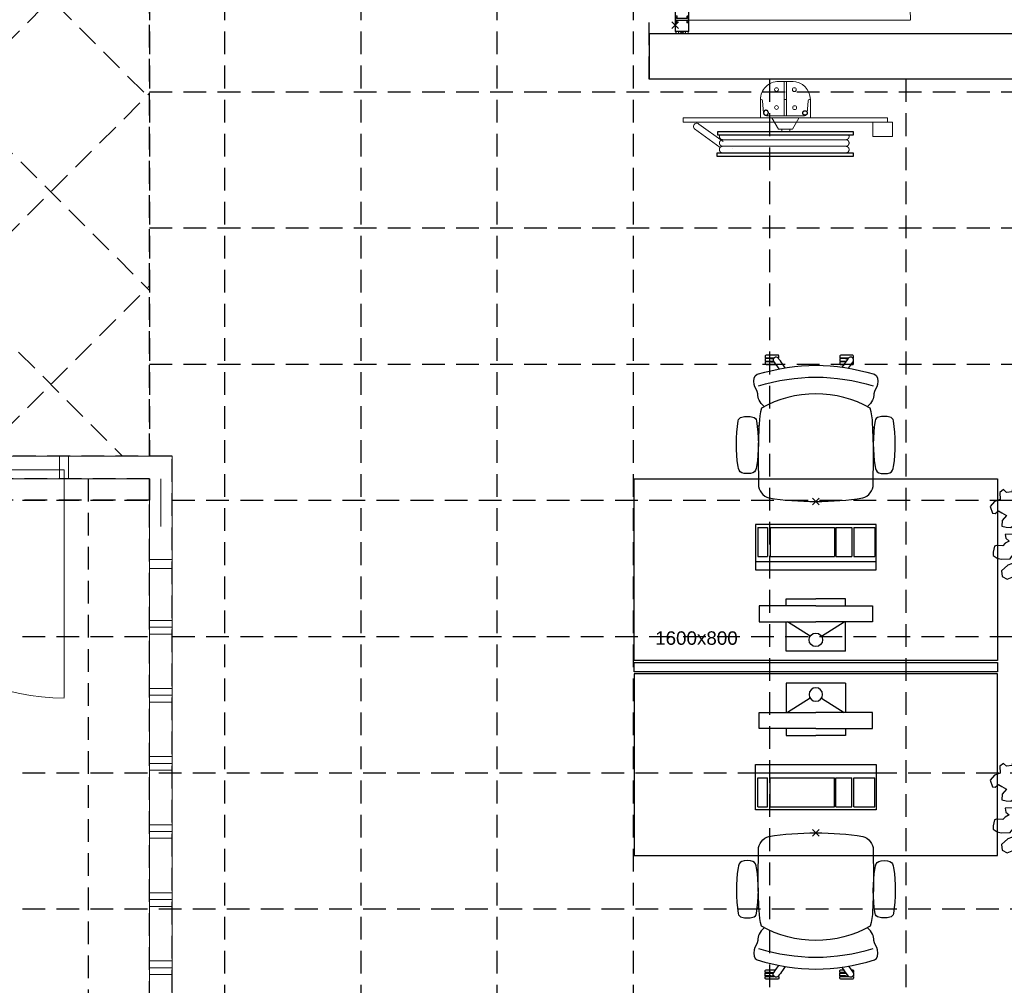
# Model space of a CAD drawing. Header units: millimetres. Extents: x 274596 to 660162, y 141333 to 298920.
# Tile 151 of 165: x 601950 to 606286, y 159873 to 164127. Entities that reach past the tile are written whole.
import ezdxf

# ---------------------------------------------------------------- set-up
doc = ezdxf.new("R2010")
doc.units = ezdxf.units.MM
doc.header["$LTSCALE"] = 400
doc.header["$PDMODE"] = 3
doc.header["$PDSIZE"] = 15
doc.linetypes.add('HIDDEN', pattern=[0.375, 0.25, -0.125])
for name, color, linetype in [('-gd', 2, 'Continuous'), ('inr', 4, 'Continuous'), ('plafond', 255, 'HIDDEN'), ('plant', 114, 'Continuous'), ('plat', 5, 'Continuous'), ('sona-s008_ip0', 7, 'Continuous'), ('symbol', 1, 'Continuous'), ('timmerwerk-ge', 150, 'Continuous')]:
    doc.layers.add(name, color=color, linetype=linetype)
for name, color, linetype, lineweight in [('mat-beton (ihwg)', 5, 'Continuous', 25), ('mat-glas-vert', 5, 'Continuous', 15), ('MAT-kit', 140, 'Continuous', 5), ('mat-kunststof', 43, 'Continuous', 9), ('mat-staal', 5, 'Continuous', 25), ('None', 7, 'Continuous', 9)]:
    doc.layers.add(name, color=color, linetype=linetype, lineweight=lineweight)
doc.styles.add('Arial', font='arial.ttf', dxfattribs={"height": 211.666667})

# ---------------------------------------------------------------- blocks, each defined once
blk = doc.blocks.new('*U1653')
at = {"layer": 'mat-kunststof', "lineweight": 9}
blk.add_lwpolyline([(-8599, -36719.9), (-8609, -36719.9), (-8609, -36750.5), (-8599, -36750.5)], close=True, dxfattribs=at)
at = {"layer": 'None', "lineweight": 9}
blk.add_lwpolyline([(-8599, -36719.9), (-8609, -36750.5), (-8599, -36750.5), (-8609, -36719.9)], dxfattribs=at)
blk = doc.blocks.new('*U1654')
at = {"layer": 'MAT-kit', "color": 9, "linetype": 'Continuous', "lineweight": 5}
for points in [[(-8599, -36707.7), (-8604.3, -36709.6), (-8609, -36707.7), (-8609, -36713.8), (-8609, -36719.9), (-8604, -36719.9), (-8599, -36719.9), (-8599, -36713.8), (-8599, -36707.7)], [(-8599, -36762.7), (-8604.3, -36760.8), (-8609, -36762.7), (-8609, -36756.6), (-8609, -36750.5), (-8604, -36750.5), (-8599, -36750.5), (-8599, -36756.6), (-8599, -36762.7)]]:
    blk.add_open_spline(points, degree=2, knots=[0, 0, 0, 0.229184, 0.229184, 0.5027, 0.5027, 0.726485, 0.726485, 1, 1, 1], dxfattribs=at)
at = {"layer": 'None', "color": 7}
blk.add_blockref('*U1653', (0, 0), dxfattribs=at)
blk = doc.blocks.new('jan404.129')
at = {"layer": 'None', "lineweight": 15, "flags": 128}
for points in [[(-10, 14.85), (-10, -24.79), (10, -24.79), (10, 14.85)], [(8.5, 13.35), (8.5, -23.29), (-8.5, -23.29), (-8.5, 13.35)]]:
    blk.add_lwpolyline(points, close=True, dxfattribs=at)
blk = doc.blocks.new('*U1655')
at = {"layer": 'None', "color": 7, "linetype": 'Continuous', "lineweight": 15}
for p, q in [((-8658.4, -36706.5), (-8658.4, -36762)), ((-8610.5, -36705), (-8656.9, -36705)), ((-8610.5, -36706.5), (-8656.9, -36706.5)), ((-8656.9, -36706.5), (-8656.9, -36762)), ((-8610.5, -36763.5), (-8610.5, -36706.5)), ((-8609, -36763.5), (-8609, -36706.5)), ((-8658.4, -36762), (-8676.9, -36762)), ((-8676.9, -36763.5), (-8658.4, -36763.5)), ((-8676.9, -36765), (-8610.5, -36765)), ((-8658.4, -36763.5), (-8610.5, -36763.5))]:
    blk.add_line(p, q, dxfattribs=at)
for centre, start, end in [((-8656.9, -36706.5), 90, 180), ((-8610.5, -36706.5), 0, 90), ((-8676.9, -36763.5), 90, 180), ((-8676.9, -36763.5), 180, 270), ((-8658.4, -36762), 270, 0), ((-8610.5, -36763.5), 270, 0)]:
    blk.add_arc(centre, 1.5, start, end, dxfattribs=at)
at = {"layer": 'None', "linetype": 'Continuous', "lineweight": 5}
blk.add_point((-8609, -36730), dxfattribs=at)
at = {"layer": 'mat-staal', "color": 7, "xscale": -1}
blk.add_blockref('jan404.129', (-8669, -36719.9), dxfattribs=at)
blk = doc.blocks.new('*U1656')
at = {"layer": 'None', "color": 7, "linetype": 'Continuous', "lineweight": 15}
for p, q in [((-10698.9, -36706.5), (-10698.7, -36705.8)), ((-10698.9, -36706.5), (-10698.9, -36723.9)), ((-10698.9, -36723.9), (-10698.9, -36763.5)), ((-10698.7, -36705.8), (-10698.2, -36705.2)), ((-10698.2, -36705.2), (-10697.4, -36705)), ((-10668.8, -36705), (-10697.4, -36705)), ((-10668.8, -36706.5), (-10697.4, -36706.5)), ((-10697.4, -36706.5), (-10697.4, -36723.9)), ((-10697.4, -36723.9), (-10697.4, -36763.5)), ((-10637.4, -36705), (-10668.8, -36705)), ((-10656.9, -36706.5), (-10668.8, -36706.5)), ((-10660.4, -36710), (-10660.3, -36709.1)), ((-10660.4, -36710), (-10660.3, -36710.9)), ((-10660.3, -36709.1), (-10660, -36708.3)), ((-10660.3, -36710.9), (-10660, -36711.8)), ((-10660, -36708.3), (-10659.4, -36707.5)), ((-10660, -36711.8), (-10659.4, -36712.5)), ((-10659.4, -36707.5), (-10658.7, -36707)), ((-10659.4, -36712.5), (-10658.7, -36713)), ((-10658.9, -36709.5), (-10658.7, -36709)), ((-10658.9, -36710), (-10658.9, -36709.5)), ((-10658.9, -36710.5), (-10658.9, -36710)), ((-10658.7, -36711), (-10658.9, -36710.5)), ((-10658.7, -36707), (-10657.9, -36706.6)), ((-10658.7, -36709), (-10658.4, -36708.6)), ((-10658.4, -36711.4), (-10658.7, -36711)), ((-10658.7, -36713), (-10657.9, -36713.4)), ((-10658.4, -36708.6), (-10657.9, -36708.3)), ((-10657.9, -36711.7), (-10658.4, -36711.4)), ((-10657.9, -36706.6), (-10656.9, -36706.5)), ((-10657.9, -36708.3), (-10657.5, -36708.1)), ((-10657.5, -36711.9), (-10657.9, -36711.7)), ((-10657.9, -36713.4), (-10656.9, -36713.5)), ((-10657.5, -36708.1), (-10656.9, -36708)), ((-10656.9, -36712), (-10657.5, -36711.9)), ((-10637.4, -36706.5), (-10656.9, -36706.5)), ((-10656.9, -36708), (-10637.4, -36708)), ((-10650.4, -36712), (-10656.9, -36712)), ((-10650.4, -36713.5), (-10656.9, -36713.5)), ((-10649.7, -36712.2), (-10650.4, -36712)), ((-10650.4, -36723.9), (-10650.4, -36713.5)), ((-10650.4, -36756.5), (-10650.4, -36723.9)), ((-10649.1, -36712.8), (-10649.7, -36712.2)), ((-10648.9, -36713.5), (-10649.1, -36712.8)), ((-10648.9, -36723.9), (-10648.9, -36713.5)), ((-10648.9, -36756.5), (-10648.9, -36723.9)), ((-10636.7, -36705.2), (-10637.4, -36705)), ((-10636.7, -36707.8), (-10637.4, -36708)), ((-10636.1, -36705.8), (-10636.7, -36705.2)), ((-10636.1, -36707.3), (-10636.7, -36707.8)), ((-10635.9, -36706.5), (-10636.1, -36705.8)), ((-10635.9, -36706.5), (-10636.1, -36707.3)), ((-10698.7, -36764.3), (-10698.9, -36763.5)), ((-10698.2, -36764.8), (-10698.7, -36764.3)), ((-10697.4, -36765), (-10698.2, -36764.8)), ((-10697.4, -36763.5), (-10668.8, -36763.5)), ((-10697.4, -36765), (-10668.8, -36765)), ((-10668.8, -36763.5), (-10660.4, -36763.5)), ((-10668.8, -36765), (-10660.4, -36765)), ((-10660.4, -36758), (-10660.2, -36757.3)), ((-10660.4, -36763.5), (-10660.4, -36758)), ((-10659.7, -36764.8), (-10660.4, -36765)), ((-10660.2, -36757.3), (-10659.7, -36756.7)), ((-10659.7, -36756.7), (-10658.9, -36756.5)), ((-10659.1, -36764.3), (-10659.7, -36764.8)), ((-10658.9, -36763.5), (-10659.1, -36764.3)), ((-10658.9, -36756.5), (-10650.4, -36756.5)), ((-10658.9, -36758), (-10650.4, -36758)), ((-10658.9, -36763.5), (-10658.9, -36758)), ((-10649.7, -36757.8), (-10650.4, -36758)), ((-10649.1, -36757.3), (-10649.7, -36757.8)), ((-10648.9, -36756.5), (-10649.1, -36757.3))]:
    blk.add_line(p, q, dxfattribs=at)
blk = doc.blocks.new('*U1657')
at = {"layer": 'None', "linetype": 'Continuous', "lineweight": 5}
blk.add_point((-10670.9, -36705), dxfattribs=at)
at = {"layer": 'None', "color": 7}
blk.add_blockref('*U1656', (0, 0), dxfattribs=at)
blk = doc.blocks.new('*U1658')
at = {"layer": 'None', "color": 7, "linetype": 'Continuous', "lineweight": 15}
for p, q in [((-10640.9, -36713.5), (-10640.7, -36712.8)), ((-10640.9, -36713.5), (-10640.9, -36743.8)), ((-10640.7, -36712.8), (-10640.2, -36712.2)), ((-10640.2, -36712.2), (-10639.4, -36712)), ((-10630.9, -36712), (-10639.4, -36712)), ((-10639.4, -36713.5), (-10639.4, -36743.8)), ((-10630.9, -36713.5), (-10639.4, -36713.5)), ((-10630.9, -36706.5), (-10630.7, -36705.8)), ((-10630.9, -36706.5), (-10630.9, -36712)), ((-10630.2, -36713.3), (-10630.9, -36713.5)), ((-10630.7, -36705.8), (-10630.2, -36705.2)), ((-10630.2, -36705.2), (-10629.4, -36705)), ((-10629.6, -36712.8), (-10630.2, -36713.3)), ((-10629.4, -36712), (-10629.6, -36712.8)), ((-10570.4, -36705), (-10629.4, -36705)), ((-10629.4, -36706.5), (-10629.4, -36712)), ((-10590.4, -36706.5), (-10629.4, -36706.5)), ((-10589.7, -36705.2), (-10590.4, -36705)), ((-10590.4, -36743.8), (-10590.4, -36706.5)), ((-10589.1, -36705.8), (-10589.7, -36705.2)), ((-10588.9, -36706.5), (-10589.1, -36705.8)), ((-10588.9, -36743.8), (-10588.9, -36706.5)), ((-10653.9, -36763.5), (-10653.7, -36762.8)), ((-10653.9, -36763.5), (-10653.7, -36764.3)), ((-10653.7, -36762.8), (-10653.2, -36762.2)), ((-10653.7, -36764.3), (-10653.2, -36764.8)), ((-10653.2, -36762.2), (-10652.4, -36762)), ((-10653.2, -36764.8), (-10652.4, -36765)), ((-10632.9, -36762), (-10652.4, -36762)), ((-10632.9, -36763.5), (-10652.4, -36763.5)), ((-10652.4, -36765), (-10568.9, -36765)), ((-10640.9, -36743.8), (-10640.9, -36756.5)), ((-10640.7, -36757.3), (-10640.9, -36756.5)), ((-10640.2, -36757.8), (-10640.7, -36757.3)), ((-10639.4, -36758), (-10640.2, -36757.8)), ((-10639.4, -36743.8), (-10639.4, -36756.5)), ((-10639.4, -36756.5), (-10632.9, -36756.5)), ((-10639.4, -36758), (-10632.9, -36758)), ((-10632, -36756.6), (-10632.9, -36756.5)), ((-10632.9, -36758), (-10632.4, -36758.1)), ((-10632.4, -36761.9), (-10632.9, -36762)), ((-10632, -36763.4), (-10632.9, -36763.5)), ((-10632.9, -36763.5), (-10568.9, -36763.5)), ((-10632.4, -36758.1), (-10631.9, -36758.3)), ((-10631.9, -36761.7), (-10632.4, -36761.9)), ((-10631.2, -36757), (-10632, -36756.6)), ((-10631.2, -36763), (-10632, -36763.4)), ((-10631.9, -36758.3), (-10631.5, -36758.6)), ((-10631.5, -36761.4), (-10631.9, -36761.7)), ((-10631.5, -36758.6), (-10631.2, -36759)), ((-10631.2, -36761), (-10631.5, -36761.4)), ((-10630.5, -36757.5), (-10631.2, -36757)), ((-10631.2, -36759), (-10631, -36759.5)), ((-10631, -36760.5), (-10631.2, -36761)), ((-10630.5, -36762.5), (-10631.2, -36763)), ((-10631, -36759.5), (-10630.9, -36760)), ((-10630.9, -36760), (-10631, -36760.5)), ((-10629.9, -36758.3), (-10630.5, -36757.5)), ((-10629.9, -36761.8), (-10630.5, -36762.5)), ((-10629.6, -36759.1), (-10629.9, -36758.3)), ((-10629.6, -36760.9), (-10629.9, -36761.8)), ((-10629.4, -36760), (-10629.6, -36759.1)), ((-10629.4, -36760), (-10629.6, -36760.9)), ((-10590.4, -36762), (-10590.4, -36743.8)), ((-10590.3, -36762.7), (-10590.4, -36762)), ((-10589.7, -36763.3), (-10590.3, -36762.7)), ((-10588.9, -36763.5), (-10589.7, -36763.3)), ((-10588.9, -36762), (-10588.9, -36743.8)), ((-10570.4, -36762), (-10588.9, -36762)), ((-10588.9, -36763.5), (-10570.4, -36763.5)), ((-10588.9, -36765), (-10570.4, -36765)), ((-10570.4, -36762), (-10569.7, -36762.2)), ((-10569.7, -36764.8), (-10570.4, -36765)), ((-10569.7, -36762.2), (-10569.1, -36762.8)), ((-10569.1, -36764.2), (-10569.7, -36764.8)), ((-10569.1, -36762.8), (-10568.9, -36763.5)), ((-10568.9, -36763.5), (-10569.1, -36764.2))]:
    blk.add_line(p, q, dxfattribs=at)
at = {"layer": 'mat-staal', "color": 7, "xscale": -1}
blk.add_blockref('jan404.129', (-10578.9, -36719.9), dxfattribs=at)
blk = doc.blocks.new('*U1659')
at = {"layer": 'None'}
blk.add_blockref('*U1658', (0, 0), dxfattribs=at)
blk = doc.blocks.new('*U1660')
at = {"layer": 'mat-kunststof', "lineweight": 9}
blk.add_lwpolyline([(-10708.9, -36719.9), (-10698.9, -36719.9), (-10698.9, -36750.5), (-10708.9, -36750.5)], close=True, dxfattribs=at)
at = {"layer": 'None', "lineweight": 9}
blk.add_lwpolyline([(-10708.9, -36719.9), (-10698.9, -36750.5), (-10708.9, -36750.5), (-10698.9, -36719.9)], dxfattribs=at)
blk = doc.blocks.new('*U1661')
at = {"layer": 'MAT-kit', "color": 9, "linetype": 'Continuous', "lineweight": 5}
for points in [[(-10708.9, -36707.7), (-10703.6, -36709.6), (-10698.9, -36707.7), (-10698.9, -36713.8), (-10698.9, -36719.9), (-10703.9, -36719.9), (-10708.9, -36719.9), (-10708.9, -36713.8), (-10708.9, -36707.7)], [(-10708.9, -36762.7), (-10703.6, -36760.8), (-10698.9, -36762.7), (-10698.9, -36756.6), (-10698.9, -36750.5), (-10703.9, -36750.5), (-10708.9, -36750.5), (-10708.9, -36756.6), (-10708.9, -36762.7)]]:
    blk.add_open_spline(points, degree=2, knots=[0, 0, 0, 0.229184, 0.229184, 0.5027, 0.5027, 0.726485, 0.726485, 1, 1, 1], dxfattribs=at)
at = {"layer": 'None', "color": 7}
blk.add_blockref('*U1660', (0, 0), dxfattribs=at)
blk = doc.blocks.new('*X1662')
at = {"layer": 'None', "lineweight": 5}
blk.add_line((-9736.8, -36750), (-10578.9, -36750), dxfattribs=at)
blk = doc.blocks.new('*X1663')
at = {"layer": 'None', "lineweight": 5}
blk.add_line((-8669, -36750), (-9635.4, -36750), dxfattribs=at)
blk = doc.blocks.new('*U1664')
at = {"layer": 'None', "color": 7, "linetype": 'Continuous', "lineweight": 15}
for p, q in [((-9747.4, -36705), (-9696.9, -36705)), ((-9747.4, -36706.5), (-9696.9, -36706.5)), ((-9728.9, -36706.5), (-9728.7, -36705.8)), ((-9728.9, -36743.8), (-9728.9, -36706.5)), ((-9728.7, -36705.8), (-9728.2, -36705.2)), ((-9728.2, -36705.2), (-9727.4, -36705)), ((-9727.4, -36743.8), (-9727.4, -36706.5)), ((-9696.2, -36705.2), (-9696.9, -36705)), ((-9696.9, -36706.5), (-9696.9, -36712)), ((-9696.9, -36712), (-9696.7, -36712.8)), ((-9696.7, -36712.8), (-9696.2, -36713.3)), ((-9695.6, -36705.8), (-9696.2, -36705.2)), ((-9696.2, -36713.3), (-9695.4, -36713.5)), ((-9695.4, -36706.5), (-9695.6, -36705.8)), ((-9695.4, -36706.5), (-9695.4, -36712)), ((-9695.4, -36712), (-9686.9, -36712)), ((-9695.4, -36713.5), (-9686.9, -36713.5)), ((-9692.4, -36706.5), (-9692.2, -36705.8)), ((-9692.4, -36706.5), (-9692.2, -36707.3)), ((-9692.2, -36705.8), (-9691.7, -36705.2)), ((-9692.2, -36707.3), (-9691.7, -36707.8)), ((-9691.7, -36705.2), (-9690.9, -36705)), ((-9691.7, -36707.8), (-9690.9, -36708)), ((-9690.9, -36705), (-9654.1, -36705)), ((-9690.9, -36706.5), (-9671.4, -36706.5)), ((-9671.4, -36708), (-9690.9, -36708)), ((-9686.2, -36712.2), (-9686.9, -36712)), ((-9686.9, -36713.5), (-9686.9, -36743.8)), ((-9685.6, -36712.8), (-9686.2, -36712.2)), ((-9685.4, -36713.5), (-9685.6, -36712.8)), ((-9685.4, -36713.5), (-9685.4, -36743.8)), ((-9679.4, -36713.5), (-9679.2, -36712.8)), ((-9679.4, -36723.9), (-9679.4, -36713.5)), ((-9679.4, -36756.5), (-9679.4, -36723.9)), ((-9679.2, -36712.8), (-9678.7, -36712.2)), ((-9678.7, -36712.2), (-9677.9, -36712)), ((-9677.9, -36712), (-9671.4, -36712)), ((-9677.9, -36723.9), (-9677.9, -36713.5)), ((-9677.9, -36713.5), (-9671.4, -36713.5)), ((-9677.9, -36756.5), (-9677.9, -36723.9)), ((-9670.5, -36706.6), (-9671.4, -36706.5)), ((-9671.4, -36706.5), (-9654.1, -36706.5)), ((-9670.9, -36708.1), (-9671.4, -36708)), ((-9671.4, -36712), (-9670.9, -36711.9)), ((-9670.5, -36713.4), (-9671.4, -36713.5)), ((-9670.4, -36708.3), (-9670.9, -36708.1)), ((-9670.9, -36711.9), (-9670.4, -36711.7)), ((-9669.7, -36707), (-9670.5, -36706.6)), ((-9669.7, -36713), (-9670.5, -36713.4)), ((-9670, -36708.6), (-9670.4, -36708.3)), ((-9670.4, -36711.7), (-9670, -36711.4)), ((-9669.7, -36709), (-9670, -36708.6)), ((-9670, -36711.4), (-9669.7, -36711)), ((-9669, -36707.5), (-9669.7, -36707)), ((-9669.5, -36709.5), (-9669.7, -36709)), ((-9669.7, -36711), (-9669.5, -36710.5)), ((-9669, -36712.5), (-9669.7, -36713)), ((-9669.4, -36710), (-9669.5, -36709.5)), ((-9669.5, -36710.5), (-9669.4, -36710)), ((-9668.4, -36708.3), (-9669, -36707.5)), ((-9668.4, -36711.8), (-9669, -36712.5)), ((-9668.1, -36709.1), (-9668.4, -36708.3)), ((-9668.1, -36710.9), (-9668.4, -36711.8)), ((-9667.9, -36710), (-9668.1, -36709.1)), ((-9667.9, -36710), (-9668.1, -36710.9)), ((-9654.1, -36705), (-9644.7, -36705.2)), ((-9654.1, -36706.5), (-9645.4, -36706.5)), ((-9644.7, -36705.2), (-9645.4, -36705)), ((-9645.4, -36706.5), (-9645.4, -36723.9)), ((-9645.4, -36723.9), (-9645.4, -36762)), ((-9644.1, -36705.8), (-9644.7, -36705.2)), ((-9643.9, -36706.5), (-9644.1, -36705.8)), ((-9643.9, -36706.5), (-9643.9, -36723.9)), ((-9643.9, -36723.9), (-9643.9, -36762)), ((-9748.7, -36762.8), (-9748.9, -36763.5)), ((-9748.9, -36763.5), (-9748.7, -36764.2)), ((-9693.4, -36763.5), (-9748.9, -36763.5)), ((-9673.9, -36765), (-9748.9, -36765)), ((-9748.2, -36762.2), (-9748.7, -36762.8)), ((-9748.7, -36764.2), (-9748.2, -36764.8)), ((-9747.4, -36762), (-9748.2, -36762.2)), ((-9748.2, -36764.8), (-9747.4, -36765)), ((-9747.4, -36762), (-9728.9, -36762)), ((-9728.9, -36763.5), (-9747.4, -36763.5)), ((-9728.9, -36765), (-9747.4, -36765)), ((-9728.9, -36762), (-9728.9, -36743.8)), ((-9728.9, -36763.5), (-9728.2, -36763.3)), ((-9728.2, -36763.3), (-9727.6, -36762.7)), ((-9727.6, -36762.7), (-9727.4, -36762)), ((-9727.4, -36762), (-9727.4, -36743.8)), ((-9696.9, -36760), (-9696.8, -36759.1)), ((-9696.9, -36760), (-9696.8, -36760.9)), ((-9696.8, -36759.1), (-9696.5, -36758.3)), ((-9696.8, -36760.9), (-9696.5, -36761.8)), ((-9696.5, -36758.3), (-9695.9, -36757.5)), ((-9696.5, -36761.8), (-9695.9, -36762.5)), ((-9695.9, -36757.5), (-9695.2, -36757)), ((-9695.9, -36762.5), (-9695.2, -36763)), ((-9695.2, -36759), (-9695.4, -36759.5)), ((-9695.4, -36759.5), (-9695.4, -36760)), ((-9695.4, -36760), (-9695.4, -36760.5)), ((-9695.4, -36760.5), (-9695.2, -36761)), ((-9695.2, -36757), (-9694.4, -36756.6)), ((-9694.9, -36758.6), (-9695.2, -36759)), ((-9695.2, -36761), (-9694.9, -36761.4)), ((-9695.2, -36763), (-9694.4, -36763.4)), ((-9694.4, -36758.3), (-9694.9, -36758.6)), ((-9694.9, -36761.4), (-9694.4, -36761.7)), ((-9694.4, -36756.6), (-9693.4, -36756.5)), ((-9694, -36758.1), (-9694.4, -36758.3)), ((-9694.4, -36761.7), (-9694, -36761.9)), ((-9694.4, -36763.4), (-9693.4, -36763.5)), ((-9693.4, -36758), (-9694, -36758.1)), ((-9694, -36761.9), (-9693.4, -36762)), ((-9686.9, -36756.5), (-9693.4, -36756.5)), ((-9686.9, -36758), (-9693.4, -36758)), ((-9693.4, -36762), (-9673.9, -36762)), ((-9693.4, -36763.5), (-9673.9, -36763.5)), ((-9686.9, -36743.8), (-9686.9, -36756.5)), ((-9686.9, -36758), (-9686.2, -36757.8)), ((-9686.2, -36757.8), (-9685.6, -36757.3)), ((-9685.6, -36757.3), (-9685.4, -36756.5)), ((-9685.4, -36743.8), (-9685.4, -36756.5)), ((-9679.4, -36756.5), (-9679.2, -36757.3)), ((-9679.2, -36757.3), (-9678.7, -36757.8)), ((-9678.7, -36757.8), (-9677.9, -36758)), ((-9669.4, -36756.5), (-9677.9, -36756.5)), ((-9669.4, -36758), (-9677.9, -36758)), ((-9673.2, -36762.2), (-9673.9, -36762)), ((-9673.2, -36764.8), (-9673.9, -36765)), ((-9672.6, -36762.8), (-9673.2, -36762.2)), ((-9672.6, -36764.3), (-9673.2, -36764.8)), ((-9672.4, -36763.5), (-9672.6, -36762.8)), ((-9672.4, -36763.5), (-9672.6, -36764.3)), ((-9668.7, -36756.7), (-9669.4, -36756.5)), ((-9669.4, -36763.5), (-9669.4, -36758)), ((-9669.4, -36763.5), (-9669.2, -36764.3)), ((-9669.2, -36764.3), (-9668.7, -36764.8)), ((-9668.1, -36757.3), (-9668.7, -36756.7)), ((-9668.7, -36764.8), (-9667.9, -36765)), ((-9667.9, -36758), (-9668.1, -36757.3)), ((-9667.9, -36763.5), (-9667.9, -36758)), ((-9654.1, -36763.5), (-9667.9, -36763.5)), ((-9654.1, -36765), (-9667.9, -36765)), ((-9623.9, -36763.5), (-9654.1, -36763.5)), ((-9625.4, -36765), (-9654.1, -36765)), ((-9645.4, -36762), (-9645.2, -36762.8)), ((-9645.2, -36762.8), (-9644.7, -36763.3)), ((-9644.7, -36763.3), (-9643.9, -36763.5)), ((-9643.9, -36762), (-9625.4, -36762)), ((-9625.4, -36763.5), (-9643.9, -36763.5)), ((-9624.7, -36762.2), (-9625.4, -36762)), ((-9624.7, -36764.8), (-9625.4, -36765)), ((-9624.1, -36762.8), (-9624.7, -36762.2)), ((-9624.1, -36764.3), (-9624.7, -36764.8)), ((-9623.9, -36763.5), (-9624.1, -36762.8)), ((-9623.9, -36763.5), (-9624.1, -36764.3))]:
    blk.add_line(p, q, dxfattribs=at)
at = {"layer": 'None', "linetype": 'Continuous', "lineweight": 5}
blk.add_point((-9651.9, -36705), dxfattribs=at)
at = {"layer": 'mat-staal', "color": 7}
for p in [(-9738.9, -36719.9), (-9633.9, -36719.9)]:
    blk.add_blockref('jan404.129', p, dxfattribs=at)
blk = doc.blocks.new('*U1665')
at = {"layer": 'mat-glas-vert', "color": 140, "lineweight": 15}
for points in [[(-10578.9, -36748.4), (-9736.8, -36748.4), (-9736.8, -36758.4), (-10578.9, -36758.4)], [(-9635.4, -36748.4), (-8669, -36748.4), (-8669, -36758.4), (-9635.4, -36758.4)], [(-9618.4, -36738.4), (-8638.9, -36738.4), (-8638.9, -36745.9), (-9618.4, -36745.9)]]:
    blk.add_lwpolyline(points, close=True, dxfattribs=at)
at = {"layer": 'None', "color": 43, "linetype": 'Continuous', "lineweight": 9}
blk.add_line((-10648.9, -36763.5), (-10648.9, -37740.4), dxfattribs=at)
at = {"layer": 'None', "lineweight": 9}
blk.add_lwpolyline([(-8609, -36705), (-8609, -36765), (-10698.9, -36765), (-10698.9, -36705)], close=True, dxfattribs=at)
at = {"layer": 'None', "color": 43, "linetype": 'Continuous', "lineweight": 9}
blk.add_arc((-10648.7, -36764.3), 976.3, 269.9877, 0.0459, dxfattribs=at)
at = {"layer": 'mat-glas-vert', "color": 140}
for name in ['*X1662', '*X1663']:
    blk.add_blockref(name, (0, 0), dxfattribs=at)
at = {"layer": 'mat-staal', "color": 7}
for name in ['*U1661', '*U1654']:
    blk.add_blockref(name, (0, 0), dxfattribs=at)
at = {"layer": 'None', "color": 7}
for name in ['*U1657', '*U1659', '*U1664', '*U1655']:
    blk.add_blockref(name, (0, 0), dxfattribs=at)
blk = doc.blocks.new('*U29')
at = {"layer": 'None', "color": 140, "linetype": 'Continuous', "lineweight": 15, "flags": 128}
blk.add_lwpolyline([(-21.4, 110), (58.6, 110), (58.6, 106.7, -0.391021), (52.6, 100.2), (-0.9, 95.9, 0.391021), (-12.4, 83.5), (-12.4, -83.5, 0.391021), (-0.9, -95.9), (52.6, -100.2, -0.391021), (58.6, -106.7), (58.6, -110), (-21.4, -110)], format="xyb", close=True, dxfattribs=at)
blk = doc.blocks.new('*U30')
at = {"layer": 'None', "color": 253, "linetype": 'Continuous', "lineweight": 5}
for p, q in [((96.625, -278), (96.625, 266)), ((125.704, -278), (125.704, 266)), ((50.42, -31.849), (50.42, 29))]:
    blk.add_line(p, q, dxfattribs=at)
at = {"layer": 'None', "color": 140, "linetype": 'Continuous', "lineweight": 15}
for p, q in [((50.42, 29), (1.453, 57.31)), ((0, -61), (50.42, -31.849))]:
    blk.add_line(p, q, dxfattribs=at)
at = {"layer": 'None', "color": 92, "linetype": 'Continuous', "lineweight": 25}
for points in [[(60.916, 296), (76.476, 296), (76.476, -300), (60.916, -300)], [(154.785, 296), (171.344, 296), (171.344, -302), (154.785, -302)]]:
    blk.add_lwpolyline(points, close=True, dxfattribs=at)
at = {"layer": 'None', "color": 253, "linetype": 'Continuous', "lineweight": 5}
blk.add_lwpolyline([(50.929, 18), (60.916, 18), (60.916, -18), (50.929, -18)], close=True, dxfattribs=at)
for points, knots in [([(96.866, 264), (96.866, 268.997), (93.792, 272.9335), (90.718, 276.87), (85.875, 278.0735), (81.032, 279.277), (76.476, 277.238)], [0, 0, 0, 0.333549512, 0.333549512, 0.666828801, 0.666828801, 1, 1, 1]), ([(125.825, 264), (125.825, 267.886), (123.8855, 271.2505), (121.946, 274.615), (118.586, 276.5575), (115.226, 278.5), (107.466, 278.5), (104.106, 276.5575), (100.746, 274.615), (98.806, 271.2505), (96.866, 267.886), (96.866, 264)], [0, 0, 0, 0.166769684, 0.166769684, 0.333423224, 0.333423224, 0.499994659, 0.666566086, 0.666566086, 0.833226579, 0.833226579, 1, 1, 1]), ([(154.785, 264), (154.785, 267.886), (152.845, 271.2505), (150.905, 274.615), (147.5455, 276.5575), (144.186, 278.5), (140.306, 278.5), (136.426, 278.5), (133.066, 276.5575), (129.706, 274.615), (127.7655, 271.2505), (125.825, 267.886), (125.825, 264)], [0, 0, 0, 0.166772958, 0.166772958, 0.333424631, 0.333424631, 0.499985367, 0.499985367, 0.666556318, 0.666556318, 0.833223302, 0.833223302, 1, 1, 1]), ([(76.477, -291.432), (81.039, -293.343), (85.8175, -292.072), (90.596, -290.801), (93.6105, -286.876), (96.625, -282.951), (96.625, -278)], [0, 0, 0, 0.333165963, 0.333165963, 0.666458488, 0.666458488, 1, 1, 1]), ([(96.625, -278), (96.625, -281.901), (98.573, -285.2795), (100.521, -288.658), (103.895, -290.609), (107.269, -292.56), (111.165, -292.56), (115.061, -292.56), (118.435, -290.609), (121.809, -288.658), (123.7565, -285.2795), (125.704, -281.901), (125.704, -278)], [0, 0, 0, 0.166754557, 0.166754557, 0.333426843, 0.333426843, 0.500005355, 0.500005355, 0.666583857, 0.666583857, 0.833249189, 0.833249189, 1, 1, 1]), ([(125.704, -278), (125.704, -281.901), (127.6525, -285.2795), (129.601, -288.658), (132.975, -290.609), (136.349, -292.56), (140.245, -292.56), (144.141, -292.56), (147.5145, -290.609), (150.888, -288.658), (152.836, -285.2795), (154.784, -281.901), (154.784, -278)], [0, 0, 0, 0.166757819, 0.166757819, 0.333436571, 0.333436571, 0.500014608, 0.500014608, 0.666582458, 0.666582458, 0.833245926, 0.833245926, 1, 1, 1])]:
    blk.add_open_spline(points, degree=2, knots=knots, dxfattribs=at)
blk = doc.blocks.new('BSH')
at = {"layer": 'None', "color": 140, "linetype": 'Continuous', "lineweight": 15}
for p, q in [((0, -61), (0, 111.155)), ((-159.8585, -36.7557), (-159.8585, 32.756)), ((-80, -6.8893), (-80, 2.8892))]:
    blk.add_line(p, q, dxfattribs=at)
at = {"layer": 'None', "color": 253, "linetype": 'Continuous', "lineweight": 5}
for p, q in [((135.277, -233.0824), (136.142, -233.8294)), ((27.7468, -383.0008), (105.0969, -276.5164)), ((130.6676, -289.4337), (48.7568, -402.0618))]:
    blk.add_line(p, q, dxfattribs=at)
at = {"layer": 'None', "color": 140, "linetype": 'Continuous', "lineweight": 15}
for points in [[(0, 448), (20, 448), (20, -452), (0, -452)], [(20, 469.75), (82, 469.75), (82, 382.75), (20, 382.75)], [(-160, 2.8892), (-9, 2.8892), (-9, -6.8893), (-160, -6.8893)]]:
    blk.add_lwpolyline(points, close=True, dxfattribs=at)
at = {"layer": 'None', "color": 8, "linetype": 'Continuous', "lineweight": 5}
for centre in [(-124, 37.275), (-44.5, 38.775), (-124, -41.275), (-45, -41.275)]:
    blk.add_circle(centre, 8.5, dxfattribs=at)
at = {"layer": 'None', "color": 140, "linetype": 'Continuous', "lineweight": 15}
for centre, start, end in [((-80, 28), 90, 180), ((-80, -32), 180, 270)]:
    blk.add_arc(centre, 80, start, end, dxfattribs=at)
at = {"layer": 'None', "color": 9, "linetype": 'Continuous', "lineweight": 5}
blk.add_arc((38.2528, -392.5302), 14.18399, 137.79060093, 325.77092307, dxfattribs=at)
at = {"layer": 'None', "color": 92, "linetype": 'Continuous', "lineweight": 25}
for points, knots in [([(-11.70075, 86.5025), (-12.2626, 89.0317), (-14.0137, 90.9408), (-15.7648, 92.8499), (-18.23575, 93.6275), (-20.7067, 94.4051), (-23.236, 93.84325), (-25.7653, 93.2814), (-27.67445, 91.53015), (-29.5836, 89.7789), (-30.36125, 87.3079), (-31.1389, 84.8369), (-30.57705, 82.3077), (-30.0152, 79.7785), (-28.26385, 77.8694), (-26.5125, 75.9603), (-24.0415, 75.1827), (-21.5705, 74.4051), (-19.0412, 74.96695), (-16.5119, 75.5288), (-14.60305, 77.28005), (-12.6942, 79.0313), (-11.91655, 81.5023), (-11.1389, 83.9733), (-11.70075, 86.5025)], [0, 0, 0, 0.0833344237, 0.0833344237, 0.1666618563, 0.1666618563, 0.2499968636, 0.2499968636, 0.3333348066, 0.3333348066, 0.4166657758, 0.4166657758, 0.5000000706, 0.5000000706, 0.583336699, 0.583336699, 0.666668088, 0.666668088, 0.7500039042, 0.7500039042, 0.8333377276, 0.8333377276, 0.9166657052, 0.9166657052, 1, 1, 1]), ([(-11.75695, -89.71225), (-12.375, -92.4944), (-14.3012, -94.5944), (-16.2274, -96.6944), (-18.94545, -97.54975), (-21.6635, -98.4051), (-24.4457, -97.78705), (-27.2279, -97.169), (-29.328, -95.24265), (-31.4281, -93.3163), (-32.2835, -90.5982), (-33.1389, -87.8801), (-32.52085, -85.09795), (-31.9028, -82.3158), (-29.97635, -80.2158), (-28.0499, -78.1158), (-25.3318, -77.26045), (-22.6137, -76.4051), (-19.83145, -77.02315), (-17.0492, -77.6412), (-14.94945, -79.56755), (-12.8497, -81.4939), (-11.9943, -84.212), (-11.1389, -86.9301), (-11.75695, -89.71225)], [0, 0, 0, 0.083334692, 0.083334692, 0.1666618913, 0.1666618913, 0.2499964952, 0.2499964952, 0.3333343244, 0.3333343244, 0.4166651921, 0.4166651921, 0.4999998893, 0.4999998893, 0.5833365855, 0.5833365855, 0.6666673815, 0.6666673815, 0.7500034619, 0.7500034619, 0.8333376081, 0.8333376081, 0.9166653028, 0.9166653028, 1, 1, 1])]:
    blk.add_open_spline(points, degree=2, knots=knots, dxfattribs=at)
at = {"layer": 'None', "color": 7}
blk.add_blockref('*U30', (0, 0), dxfattribs=at)
at = {"layer": 'None', "color": 140, "rotation": 180}
blk.add_blockref('*U29', (-21.4, -2), dxfattribs=at)
blk = doc.blocks.new('SONA-S008_B2')
at = {"layer": '-gd'}
blk.add_open_spline([(-253, -509.5), (-87.8, -560.2), (87.8, -560.2), (253, -509.5)], degree=3, dxfattribs=at)
for points in [[(-206.6, -15.8), (-79.4, 5.3), (79.6, 5.3), (206.6, -15.8)], [(-253, -73.9), (-253.4, -51.6), (-233.1, -20.2), (-206.6, -15.8)], [(206.6, -15.8), (233.1, -20.2), (253.4, -51.6), (253, -73.9)], [(-253, -272.1), (-257.1, -206.8), (-252.1, -139.2), (-253, -73.9)], [(253, -73.9), (252.1, -139.2), (257.1, -206.8), (253, -272.1)], [(-325.3, -126.1), (-337, -131.7), (-340.4, -140.8), (-342.5, -153.6)], [(-277.9, -126.1), (-287.8, -121.3), (-315.3, -121.3), (-325.3, -126.1)], [(-260.7, -153.6), (-262.7, -140.8), (-266.2, -131.7), (-277.9, -126.1)], [(260.6, -153.6), (262.7, -140.8), (266.2, -131.7), (277.9, -126.1)], [(277.9, -126.1), (287.8, -121.3), (315.3, -121.3), (325.3, -126.1)], [(325.3, -126.1), (337, -131.7), (340.4, -140.8), (342.5, -153.6)], [(-342.5, -153.6), (-353.5, -221.1), (-351.5, -287.6), (-342.5, -355.4)], [(-260.7, -355.4), (-251.6, -287.6), (-249.7, -221.1), (-260.7, -153.6)], [(260.6, -355.4), (251.6, -287.6), (249.7, -221.1), (260.6, -153.6)], [(342.5, -153.6), (353.4, -221.1), (351.5, -287.6), (342.5, -355.4)], [(-238.9, -411.5), (-253, -365.7), (-250.2, -318.7), (-253, -272.1)], [(253, -272.1), (250.2, -318.7), (253, -365.7), (238.9, -411.5)], [(251.9, -297.7), (252.9, -297.4), (253.8, -297.1), (254.7, -296.8)], [(-250.7, -332.5), (-253.1, -331.7), (-255.4, -330.9), (-257.6, -330.2)], [(-255.2, -303.9), (-254.1, -304.3), (-252.9, -304.7), (-251.7, -305.1)], [(256.9, -323.2), (255, -323.8), (253.1, -324.4), (251, -325.1)], [(-342.5, -355.4), (-341.5, -363), (-333.6, -369.9), (-326.1, -371.8)], [(-326.1, -371.8), (-310.3, -375.7), (-292.8, -375.7), (-277, -371.8)], [(-277, -371.8), (-269.5, -369.9), (-261.7, -363), (-260.7, -355.4)], [(277, -371.8), (269.5, -369.9), (261.7, -363), (260.6, -355.4)], [(326.1, -371.8), (310.3, -375.7), (292.8, -375.7), (277, -371.8)], [(342.5, -355.4), (341.5, -363), (333.6, -369.9), (326.1, -371.8)], [(-227.3, -418.1), (-247.1, -436.6), (-255.7, -455.2), (-255.5, -473.7)], [(238.9, -411.5), (95.4, -494.5), (-95.5, -494.5), (-238.9, -411.5)], [(255.5, -473.7), (255.7, -455.2), (247.1, -436.6), (227.3, -418.1)], [(-255.5, -473.7), (-255.4, -489), (-270.3, -500.1), (-272.1, -515.2)], [(272.1, -515.2), (270.3, -500.1), (255.4, -489), (255.5, -473.7)], [(-272.1, -515.2), (-274.4, -533.8), (-273.7, -555.7), (-258.6, -560.1)], [(258.6, -560.1), (273.7, -555.6), (274.4, -533.8), (272.1, -515.2)], [(-258.6, -560.1), (-77.4, -613.6), (78.8, -613.6), (258.6, -560.1)], [(-222.4, -606.9), (-222.4, -604.9), (-220.7, -603.3), (-218.7, -603.3)], [(-222.4, -615.1), (-222.4, -615.1), (-222.4, -606.9), (-222.4, -606.9)], [(-218.7, -603.3), (-218.7, -603.3), (-192, -603.3), (-176.8, -603.3)], [(-185.5, -615.4), (-185.5, -615.4), (-176.5, -602.9), (-162.6, -583.8)], [(-134.5, -588.9), (-152.4, -613.6), (-164.7, -630.5), (-164.7, -630.5)], [(106.4, -606.6), (106.4, -604.6), (108, -603), (110, -603)], [(106.4, -614.8), (106.4, -614.8), (106.4, -606.6), (106.4, -606.6)], [(110, -603), (110, -603), (115.6, -603), (123.1, -603)], [(143.1, -630.4), (143.1, -630.4), (131.8, -614.9), (115.2, -592)], [(143.7, -587.5), (156, -604.4), (163.9, -615.2), (163.9, -615.2)], [(154.9, -602.9), (159.4, -602.9), (162.3, -602.9), (162.3, -602.9)], [(162.3, -602.9), (164.4, -602.9), (166, -604.6), (166, -606.6)], [(166, -606.6), (166, -606.6), (166, -614.8), (166, -614.8)], [(-222.5, -641.1), (-222.5, -641.1), (-222.4, -632.9), (-222.4, -632.9)], [(-218.8, -644.8), (-220.8, -644.8), (-222.5, -643.1), (-222.5, -641.1)], [(-218.8, -615.1), (-218.8, -615.1), (-222.4, -615.1), (-222.4, -615.1)], [(-222.4, -629.9), (-222.4, -629.9), (-222.4, -618.1), (-222.4, -618.1)], [(-222.4, -618.1), (-222.4, -618.1), (-198.5, -618.1), (-198.5, -618.1)], [(-198.6, -630), (-198.6, -630), (-222.4, -629.9), (-222.4, -629.9)], [(-222.4, -632.9), (-222.4, -632.9), (-218.8, -632.9), (-218.8, -632.9)], [(-198.5, -615.1), (-198.5, -615.1), (-218.8, -615.1), (-218.8, -615.1)], [(-218.8, -632.9), (-218.8, -632.9), (-198.6, -633), (-198.6, -633)], [(-166.5, -644.9), (-166.5, -644.9), (-218.8, -644.8), (-218.8, -644.8)], [(-198.6, -633), (-198.6, -633), (-198.6, -630), (-198.6, -630)], [(-198.6, -630), (-198.6, -630), (-186.7, -630), (-186.7, -630)], [(-198.6, -633), (-198.6, -633), (-186.7, -633), (-186.7, -633)], [(-198.5, -618.1), (-198.5, -618.1), (-198.5, -615.1), (-198.5, -615.1)], [(-198.5, -615.1), (-198.5, -615.1), (-186.7, -615.2), (-186.7, -615.2)], [(-198.5, -618.1), (-198.5, -618.1), (-189.1, -618.2), (-187.1, -618.2)], [(-182.7, -633.4), (-188.4, -629.2), (-189.7, -621.1), (-185.5, -615.4)], [(-185.4, -615.2), (-186.2, -615.2), (-186.7, -615.2), (-186.7, -615.2)], [(-186.7, -615.2), (-186.7, -615.2), (-186.7, -616.4), (-186.7, -617.3)], [(-185.9, -630), (-186.4, -630), (-186.7, -630), (-186.7, -630)], [(-186.7, -630), (-186.7, -630), (-186.7, -633), (-186.7, -633)], [(-186.7, -633), (-186.7, -633), (-185.3, -633), (-183.1, -633)], [(-164.7, -630.5), (-168.8, -636.2), (-176.9, -637.5), (-182.7, -633.4)], [(-182.7, -633.4), (-182.7, -633.4), (-182.7, -633.4), (-182.7, -633.4)], [(-167.1, -633), (-166.7, -633), (-166.5, -633), (-166.5, -633)], [(-166.5, -633), (-166.5, -633), (-162.9, -633.1), (-162.9, -633.1)], [(-162.9, -641.3), (-162.9, -643.3), (-164.5, -644.9), (-166.5, -644.9)], [(-162.8, -630.1), (-162.8, -630.1), (-163.4, -630.1), (-164.4, -630)], [(-162.9, -633.1), (-162.9, -633.1), (-162.9, -641.3), (-162.9, -641.3)], [(-162.8, -628), (-162.8, -629.2), (-162.8, -630.1), (-162.8, -630.1)], [(110.1, -614.8), (110.1, -614.8), (106.4, -614.8), (106.4, -614.8)], [(106.4, -629.7), (106.4, -629.7), (106.4, -617.8), (106.4, -617.8)], [(106.4, -617.8), (106.4, -617.8), (130.3, -617.8), (130.3, -617.8)], [(130.3, -629.6), (130.3, -629.6), (106.4, -629.7), (106.4, -629.7)], [(106.4, -640.9), (106.4, -640.9), (106.4, -632.7), (106.4, -632.7)], [(106.4, -632.7), (106.4, -632.7), (110.1, -632.7), (110.1, -632.7)], [(110.1, -644.5), (108.1, -644.5), (106.5, -642.9), (106.4, -640.9)], [(130.3, -614.8), (130.3, -614.8), (110.1, -614.8), (110.1, -614.8)], [(110.1, -632.7), (110.1, -632.7), (130.3, -632.6), (130.3, -632.6)], [(162.4, -644.4), (162.4, -644.4), (110.1, -644.5), (110.1, -644.5)], [(130.3, -617.8), (130.3, -617.8), (130.3, -614.8), (130.3, -614.8)], [(130.3, -614.8), (130.3, -614.8), (130.9, -614.8), (131.7, -614.8)], [(130.3, -617.8), (130.3, -617.8), (131.9, -617.8), (133.9, -617.8)], [(130.3, -632.6), (130.3, -632.6), (130.3, -629.6), (130.3, -629.6)], [(130.3, -629.6), (130.3, -629.6), (142.1, -629.6), (142.1, -629.6)], [(130.3, -632.6), (130.3, -632.6), (142.2, -632.6), (142.2, -632.6)], [(142.5, -629.6), (142.3, -629.6), (142.1, -629.6), (142.1, -629.6)], [(142.1, -629.6), (142.1, -629.6), (142.2, -632.6), (142.2, -632.6)], [(142.2, -632.6), (142.2, -632.6), (143.3, -632.6), (145.1, -632.6)], [(161.1, -633.2), (155.3, -637.4), (147.2, -636.1), (143.1, -630.4)], [(163.9, -615.2), (168.1, -621), (166.8, -629.1), (161.1, -633.2)], [(161.1, -633.2), (161.1, -633.2), (161.1, -633.2), (161.1, -633.2)], [(161.8, -632.6), (162.2, -632.6), (162.4, -632.6), (162.4, -632.6)], [(162.4, -632.6), (162.4, -632.6), (166, -632.6), (166, -632.6)], [(166, -640.8), (166, -642.8), (164.4, -644.4), (162.4, -644.4)], [(166, -614.8), (166, -614.8), (164.6, -614.8), (163.5, -614.8)], [(166, -629.6), (166, -629.6), (165.4, -629.6), (164.4, -629.6)], [(165.3, -617.8), (165.8, -617.8), (166, -617.8), (166, -617.8)], [(166, -617.8), (166, -617.8), (166, -618.6), (166, -619.9)], [(166, -625.7), (166, -627.8), (166, -629.6), (166, -629.6)], [(166, -632.6), (166, -632.6), (166, -640.8), (166, -640.8)]]:
    blk.add_open_spline(points, degree=3)
at = {"layer": 'sona-s008_ip0'}
blk.add_point((0, 0), dxfattribs=at)
blk = doc.blocks.new('SYMB-CMP4_B2')
for p, q in [((-130, 558.1), (130, 558.1)), ((-130, 558.1), (-130, 428.1)), ((130, 558.1), (130, 428.1)), ((-25.3, 491.9), (-125, 428.1)), ((25.3, 491.9), (125, 428.1)), ((-250, 358.1), (-250, 428.1)), ((-250, 428.1), (0, 428.1)), ((250, 428.1), (0, 428.1)), ((250, 358.1), (250, 428.1)), ((0, 358.1), (-250, 358.1)), ((-130, 358.1), (-130, 328.1)), ((0, 358.1), (250, 358.1)), ((130, 358.1), (130, 328.1)), ((-130, 328.1), (0, 328.1)), ((130, 328.1), (0, 328.1)), ((265, 200), (-265, 200)), ((-265, 200), (-265, 0)), ((265, 0), (265, 200)), ((265, 162.9), (-265, 162.9)), ((-166.8, 141.5), (-259.7, 141.5)), ((-259.7, 12.9), (-259.7, 141.5)), ((-166.8, 12.9), (-166.8, 141.5)), ((-88, 141.5), (-159.1, 141.5)), ((-159.1, 12.9), (-159.1, 141.5)), ((-88, 12.9), (-88, 141.5)), ((200.4, 141.5), (-81.5, 141.5)), ((-81.5, 12.9), (-81.5, 141.5)), ((200.4, 12.9), (200.4, 141.5)), ((254.7, 141.5), (212.3, 141.5)), ((212.3, 12.9), (212.3, 141.5)), ((254.7, 12.9), (254.7, 141.5)), ((-265, 0), (265, 0)), ((-166.8, 12.9), (-259.7, 12.9)), ((-88, 12.9), (-159.1, 12.9)), ((200.4, 12.9), (-81.5, 12.9)), ((254.7, 12.9), (212.3, 12.9))]:
    blk.add_line(p, q)
blk.add_circle((0, 508.1), 30)
blk = doc.blocks.new('SYMB-BM02_B2')
at = {"layer": 'plant'}
blk.add_lwpolyline([(97.9, 356.4), (65.8, 370.6), (46.1, 367.1), (22.9, 343.9), (26.5, 317.2), (5.1, 313.6), (-27.1, 336.8), (-68.1, 352.8), (-84.2, 340.4), (-93.1, 315.4), (-77.1, 290.5), (-84.2, 262), (-105.6, 274.4), (-134.2, 301.2), (-166.3, 297.6), (-189.5, 272.7), (-184.2, 245.9), (-180.6, 208.5), (-209.2, 213.9), (-255.6, 237), (-302, 240.6), (-314.5, 221), (-325.2, 197.9), (-328.8, 156.9), (-314.5, 133.7), (-285.9, 119.5), (-262.7, 94.6), (-269.9, 73.2), (-298.4, 80.3), (-305.6, 67.8), (-307.4, 28.6), (-341.3, 37.6), (-375.2, 66.1), (-405.5, 69.6), (-427, 48.2), (-412.7, 12.6), (-402, -28.3), (-380.6, -26.6), (-360.9, -62.2), (-377, -76.4), (-407.3, -83.6), (-423.4, -126.3), (-448.4, -119.2), (-475.2, -126.3), (-482.3, -158.4), (-448.4, -194), (-446.6, -249.2), (-410.9, -258.1), (-362.7, -236.7), (-327, -242.1), (-307.4, -272.4), (-337.7, -302.6), (-366.3, -308), (-398.4, -332.9), (-380.6, -365), (-337.7, -377.5), (-335.9, -406), (-332.4, -436.2), (-252, -457.6), (-234.2, -418.4), (-243.1, -382.8), (-219.9, -357.9), (-184.2, -372.1), (-139.5, -343.6), (-141.3, -283.1), (-132.4, -229.6), (-84.2, -233.2), (-86, -270.6), (-59.2, -311.6), (-68.1, -354.3), (-36, -386.4), (6.8, -361.4), (39, -388.1), (97.9, -377.5), (115.7, -343.6), (153.2, -350.7), (160.4, -393.5), (171.1, -436.2), (192.5, -439.8), (228.2, -425.5), (230, -389.9), (274.6, -384.6), (299.6, -407.7), (328.2, -386.4), (326.4, -329.4), (369.2, -315.1), (403.2, -275.9), (387.1, -222.5), (365.7, -220.7), (338.9, -240.3), (312.1, -226.1), (274.6, -204.7), (308.6, -165.5), (312.1, -121), (278.2, -112.1), (240.7, -110.3), (205, -137), (171.1, -126.3), (146.1, -92.5), (165.7, -58.6), (183.6, -44.4), (228.2, -56.8), (285.3, -55.1), (281.8, -24.8), (255, -1.6), (285.3, 14.4), (305, 34), (353.2, 32.2), (371, 37.6), (381.7, 83.9), (381.7, 110.6), (349.6, 130.2), (317.5, 139.1), (247.9, 135.5), (231.8, 114.1), (194.3, 121.3), (208.6, 165.8), (265.7, 187.2), (313.9, 229.9), (310.3, 274.4), (271.1, 295.8), (231.8, 279.8), (187.2, 233.5), (149.7, 251.3), (176.4, 290.5), (219.3, 319), (203.2, 365.3), (155, 404.5), (121.1, 376), (97.9, 356.4)], dxfattribs=at)
blk = doc.blocks.new('plat02')
at = {"layer": 'inr'}
for points in [[(30854.37065, 4968.78315), (29254.37065, 4968.78315), (29254.37065, 5768.78315), (30854.37065, 5768.78315)], [(29254.37065, 4958.78315), (30854.37065, 4958.78315), (30854.37065, 4918.78315), (29254.37065, 4918.78315)], [(30854.37065, 4908.78315), (29254.37065, 4908.78315), (29254.37065, 4108.78315), (30854.37065, 4108.78315)]]:
    blk.add_lwpolyline(points, close=True, dxfattribs=at)
at = {"layer": 'mat-beton (ihwg)', "lineweight": 25}
for p, q in [((29320, 7728.78315), (29320, 7528.78315)), ((34760, 7728.78315), (29320, 7728.78315)), ((29320, 7728.78315), (29320, 7528.78315)), ((34760, 7728.78315), (29320, 7728.78315)), ((34760, 7528.78315), (29320, 7528.78315)), ((34760, 7528.78315), (29320, 7528.78315))]:
    blk.add_line(p, q, dxfattribs=at)
at = {"layer": 'plat', "lineweight": 0}
for p, q in [((27220, 5868.78315), (21060.56284, 5868.78315)), ((27220, 5868.78315), (21060.56284, 5868.78315)), ((27220, 5278.78315), (27220, 5868.78315)), ((27220, 5558.78278), (27220, 5868.78315)), ((27120, 5768.78315), (21160.56284, 5768.78315)), ((27120, 5768.78315), (23700, 5768.78315)), ((26743.5, 4805.03194), (26743.5, 5768.78315)), ((27120, 5278.78315), (27120, 5768.78315)), ((27120, 5558.78278), (27120, 5768.78315)), ((27170, 5558.78278), (27170, 5768.78315)), ((27120, 5372.78315), (27120, 2298.78315)), ((27120, 5372.78315), (27220, 5372.78315)), ((27220, 5372.78315), (27220, 2298.78315)), ((27220, 5144.78315), (27120, 5144.78315)), ((27220, 5114.78315), (27120, 5114.78315)), ((27220, 5084.78315), (27120, 5084.78315)), ((27220, 4844.78315), (27120, 4844.78315)), ((27220, 4814.78315), (27120, 4814.78315)), ((27220, 4784.78315), (27120, 4784.78315)), ((27220, 4544.78315), (27120, 4544.78315)), ((27220, 4514.78315), (27120, 4514.78315)), ((27220, 4484.78315), (27120, 4484.78315)), ((27220, 4244.78315), (27120, 4244.78315)), ((27220, 4214.78315), (27120, 4214.78315)), ((27220, 4184.78315), (27120, 4184.78315)), ((27220, 3944.78315), (27120, 3944.78315)), ((27220, 3914.78315), (27120, 3914.78315)), ((27220, 3884.78315), (27120, 3884.78315)), ((27220, 3644.78315), (27120, 3644.78315)), ((27220, 3614.78315), (27120, 3614.78315)), ((27220, 3584.78315), (27120, 3584.78315))]:
    blk.add_line(p, q, dxfattribs=at)
for points in [[(26723.5, 5768.78315), (26763.5, 5768.78315), (26763.5, 5868.78315), (26723.5, 5868.78315)], [(26723.5, 5768.78315), (26723.5, 5868.78315), (26763.5, 5868.78315), (26763.5, 5768.78315)], [(25777.5, 5768.78315), (26743.5, 5768.78315), (26743.5, 5808.78315), (25777.5, 5808.78315)], [(27219.5, 5372.78315), (27119.5, 5372.78315), (27119.5, 5412.78315), (27219.5, 5412.78315)]]:
    blk.add_lwpolyline(points, close=True, dxfattribs=at)
blk.add_arc((26743.5, 5768.78315), 966, 180, 270, dxfattribs=at)
at = {"layer": 'inr', "xscale": -1, "rotation": 180}
blk.add_blockref('SONA-S008_B2', (30054.37065, 5668.78315), dxfattribs=at)
at = {"layer": 'inr'}
blk.add_blockref('SONA-S008_B2', (30054.37065, 4208.78315), dxfattribs=at)
at = {"layer": 'None', "color": 7}
for name, p, rotation in [('*U1665', (-7270, 18437.72378), 90), ('BSH', (29922.28879, 7359.26823), 270)]:
    blk.add_blockref(name, p, dxfattribs=dict(at, rotation=rotation))
at = {"layer": 'symbol', "xscale": 0.5599999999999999, "yscale": 0.5599999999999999, "zscale": 0.5599999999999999, "rotation": 180}
for p in [(31048.44785, 5492.49723), (31048.44785, 4286.63059)]:
    blk.add_blockref('SYMB-BM02_B2', p, dxfattribs=at)
at = {"layer": 'symbol', "rotation": 180}
blk.add_blockref('SYMB-CMP4_B2', (30054.37065, 5567.29445), dxfattribs=at)
at = {"layer": 'symbol', "xscale": -1}
blk.add_blockref('SYMB-CMP4_B2', (30054.37065, 4310.27185), dxfattribs=at)
at = {"layer": 'plat', "insert": (29346.69902, 5096.59375), "char_height": 59.266667, "attachment_point": 1, "style": 'Arial'}
blk.add_mtext('1600x800', dxfattribs=at)

msp = doc.modelspace()

# ---------------------------------------------------------------- linework, layer by layer
at = {"layer": 'plafond'}
for p, q in [((598182.76276, 168121.52899), (602521.74537, 163782.54639)), ((597711.74537, 167744.01825), (602521.74537, 162934.01825)), ((597702.70649, 166904.52899), (602402.70649, 162204.52899)), ((602521.74537, 166174.52899), (602521.74537, 162204.52899)), ((602851.74537, 166174.5229), (602851.74537, 158634.52899)), ((603451.74537, 166174.5229), (603451.74537, 158634.52899)), ((604051.74537, 166174.5229), (604051.74537, 158634.52899)), ((604651.74537, 166174.5229), (604651.74537, 158634.52899)), ((600074.81904, 162204.52899), (602521.74537, 164651.45533)), ((605251.74537, 163864.52899), (605251.74537, 158634.52899)), ((605851.74537, 163864.52899), (605851.74537, 158634.52899)), ((600923.34718, 162204.52899), (602521.74537, 163802.92719)), ((602521.74537, 163809.52899), (610161.74537, 163809.52899)), ((602521.74537, 163209.52899), (610161.74537, 163209.52899)), ((601771.87531, 162204.52899), (602521.74537, 162954.39905)), ((602521.74537, 162609.52899), (610161.74537, 162609.52899)), ((602251.74537, 162104.52899), (602251.74537, 158740.52899)), ((602521.74537, 162104.52899), (602521.74537, 162009.52899)), ((602621.74537, 162009.52899), (610161.74537, 162009.52899)), ((596562.30821, 161409.52899), (602521.74537, 161409.52899)), ((602621.74537, 161409.52899), (610161.74537, 161409.52899)), ((596562.30821, 160809.52899), (610161.74537, 160809.52899)), ((596562.30821, 160209.52899), (610161.74537, 160209.52899))]:
    msp.add_line(p, q, dxfattribs=at)
for points in [[(602521.74537, 162204.52899), (602521.74537, 168121.52899), (597711.74537, 168121.52899)], [(584201.74537, 162009.52899), (584201.74537, 158634.52899), (610161.74537, 158634.52899), (610161.74537, 163864.52899), (604721.74537, 163864.52899), (604721.74537, 166174.48836), (602521.74537, 166174.52899), (602521.74537, 162204.52899)], [(596562.30821, 162009.52899), (602521.74537, 162009.52899), (602521.74537, 162104.52899)], [(602521.74537, 162104.52899), (602521.74537, 162009.52899), (596562.30821, 162009.52899)]]:
    msp.add_lwpolyline(points, dxfattribs=at)
for points in [[(596462.30821, 158640.52899), (602621.74537, 158640.52899), (602621.74537, 162204.52899), (596462.30821, 162204.52899)], [(596462.30821, 158640.52899), (602621.74537, 158640.52899), (602621.74537, 162204.52899), (596462.30821, 162204.52899)], [(596562.30821, 158740.52899), (602521.74537, 158740.52899), (602521.74537, 162104.52899), (596562.30821, 162104.52899)]]:
    msp.add_lwpolyline(points, close=True, dxfattribs=at)

# ---------------------------------------------------------------- block references
at = {"layer": 'timmerwerk-ge'}
msp.add_blockref('plat02', (575401.74537, 156335.74585), dxfattribs=at)

doc.saveas('drawing.dxf')
